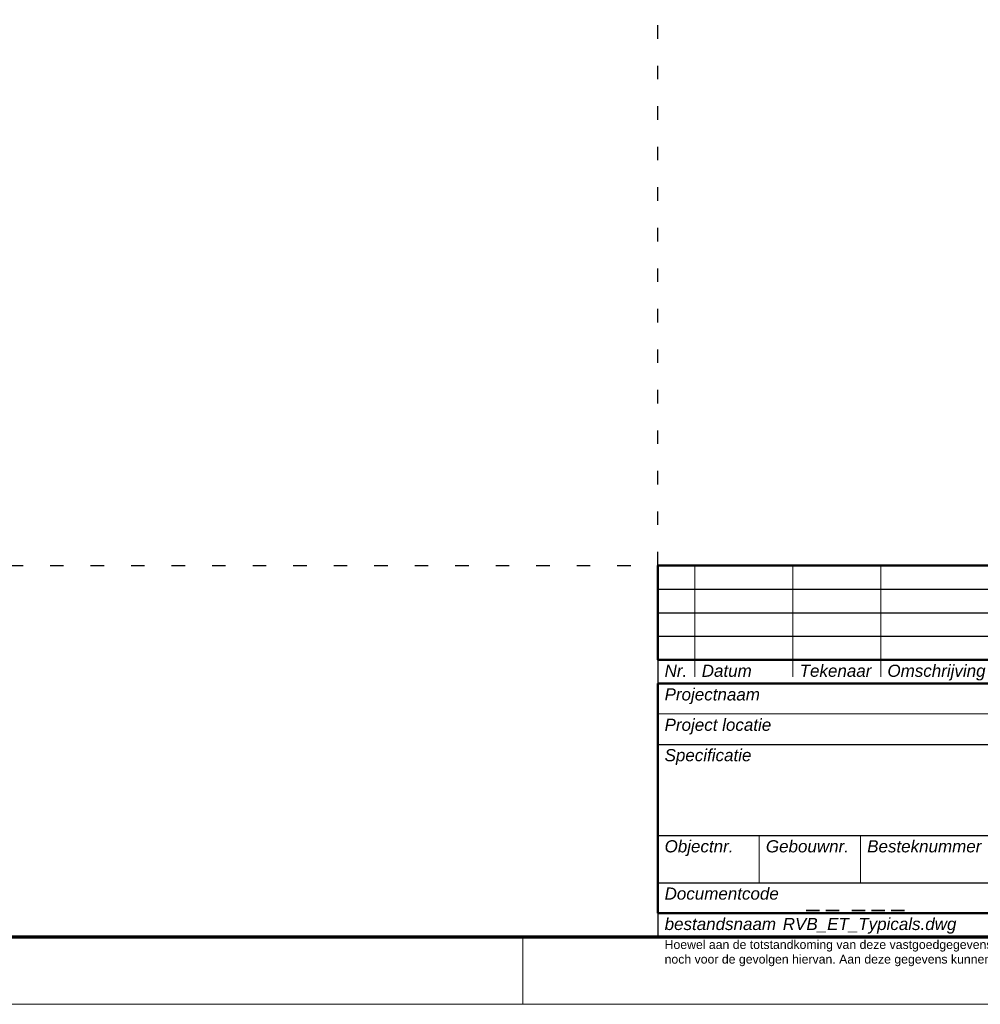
# Model space of a CAD drawing. Header units: millimetres. Extents: x -237800 to -118900, y -84100 to 8992.
# Tile 7 of 30: x -147350 to -133125, y -84100 to -69517. Entities that reach past the tile are written whole.
import ezdxf
from ezdxf.enums import TextEntityAlignment as Align

# ---------------------------------------------------------------- set-up
doc = ezdxf.new("R2010")
doc.units = ezdxf.units.MM
doc.linetypes.add('RVB_ALG_1xShort_WideSpace', pattern=[6, 2, -4])
doc.layers.add('RVB_ALG_TEKENBLAD_ALGEMEEN', color=2, linetype='Continuous')
doc.layers.add('RVB_ALG_VIEWPORT', color=200, linetype='Continuous', plot=False)
doc.styles.add('RVB_ALG 01.8mm_IT', font='ariali.ttf', dxfattribs={"height": 1.8})
doc.styles.add('RVB_ALG 01.8mm_RE', font='arial.ttf', dxfattribs={"height": 1.8})
doc.styles.add('RVB_ALG 02.5mm_RE', font='arial.ttf', dxfattribs={"height": 2.5})

# ---------------------------------------------------------------- blocks, each defined once
blk = doc.blocks.new('*U217')
at = {"color": 1, "linetype": 'Continuous', "lineweight": 18}
blk.add_lwpolyline([(-1189, 0), (0, 0), (0, 841), (-1189, 841)], close=True, dxfattribs=at)
at = {"color": 5, "linetype": 'Continuous', "lineweight": 70}
blk.add_lwpolyline([(-1169, 10), (-10, 10), (-10, 831), (-1169, 831)], close=True, dxfattribs=at)
at = {"color": 1, "linetype": 'Continuous', "lineweight": 18, "flags": 128}
blk.add_lwpolyline([(-210, 10), (-210, 0)], dxfattribs=at)
blk = doc.blocks.new('*U293')
at = {"layer": 'RVB_ALG_VIEWPORT', "linetype": 'Continuous'}
blk.add_lwpolyline([(180, 0), (0, 0), (0, -55), (-210, -55), (-210, 222), (180, 222)], close=True, dxfattribs=at)
at = {"layer": 'RVB_ALG_VIEWPORT', "linetype": 'RVB_ALG_1xShort_WideSpace', "flags": 128}
blk.add_lwpolyline([(-210, 0), (0, 0), (0, 222)], dxfattribs=at)
blk = doc.blocks.new('*U258')
at = {"color": 4, "linetype": 'Continuous', "lineweight": 50, "transparency": 16777216}
blk.add_lwpolyline([(-10, 51), (-190, 51), (-190, 65), (-10, 65)], close=True, dxfattribs=at)
at = {"color": 1, "linetype": 'Continuous', "lineweight": 18, "transparency": 16777216}
for points in [[(-184.5, 65), (-184.5, 48.5)], [(-170, 65), (-170, 48.5)], [(-157, 65), (-157, 48.5)]]:
    blk.add_lwpolyline(points, dxfattribs=at)
at = {"color": 2, "linetype": 'Continuous', "lineweight": 25, "transparency": 16777216, "flags": 128}
for points in [[(-190, 61.5), (-10, 61.5)], [(-190, 58), (-10, 58)], [(-190, 54.5), (-10, 54.5)]]:
    blk.add_lwpolyline(points, dxfattribs=at)
at = {"color": 1, "linetype": 'Continuous', "lineweight": 18, "transparency": 16777216, "style": 'RVB_ALG 01.8mm_IT'}
for s, p in [('Nr.', (-189, 48.5)), ('Datum', (-183.5, 48.5)), ('Tekenaar', (-169, 48.5)), ('Omschrijving van de Wijziging', (-156, 48.5))]:
    blk.add_text(s, height=1.8, dxfattribs=at).set_placement(p)
at = {"color": 1, "linetype": 'Continuous', "lineweight": 18, "transparency": 16777216, "style": 'RVB_ALG 01.8mm_RE'}
for tag, p in [('RVB_WIJZ_NR_4', (-189, 62.5)), ('RVB_WIJZ_DATUM_4', (-183.5, 62.5)), ('RVB_WIJZ_TEK_4', (-169, 62.5)), ('RVB_WIJZ_OMSCHR_4', (-156, 62.5)), ('RVB_WIJZ_NR_3', (-189, 59)), ('RVB_WIJZ_DATUM_3', (-183.5, 59)), ('RVB_WIJZ_TEK_3', (-169, 59)), ('RVB_WIJZ_OMSCHR_3', (-156, 59)), ('RVB_WIJZ_NR_2', (-189, 55.5)), ('RVB_WIJZ_DATUM_2', (-183.5, 55.5)), ('RVB_WIJZ_TEK_2', (-169, 55.5)), ('RVB_WIJZ_OMSCHR_2', (-156, 55.5)), ('RVB_WIJZ_NR_1', (-189, 52)), ('RVB_WIJZ_DATUM_1', (-183.5, 52)), ('RVB_WIJZ_TEK_1', (-169, 52)), ('RVB_WIJZ_OMSCHR_1', (-156, 52))]:
    blk.add_attdef(tag, p, '', height=1.8, dxfattribs=at)
blk = doc.blocks.new('*U297')
at = {"color": 4, "linetype": 'Continuous', "lineweight": 50, "transparency": 16777216}
blk.add_lwpolyline([(-190, 13.5), (-10, 13.5), (-10, 47.5), (-190, 47.5)], close=True, dxfattribs=at)
at = {"color": 1, "linetype": 'Continuous', "lineweight": 18, "transparency": 16777216, "flags": 128}
for points in [[(-190, 43), (-10, 43)], [(-175, 25), (-175, 18)], [(-160, 25), (-160, 18)]]:
    blk.add_lwpolyline(points, dxfattribs=at)
at = {"color": 2, "linetype": 'Continuous', "lineweight": 25, "transparency": 16777216, "flags": 128}
for points in [[(-190, 38.5), (-10, 38.5)], [(-190, 25), (-10, 25)], [(-190, 18), (-10, 18)]]:
    blk.add_lwpolyline(points, dxfattribs=at)
at = {"color": 1, "linetype": 'Continuous', "lineweight": 18, "transparency": 16777216, "style": 'RVB_ALG 01.8mm_IT'}
for s, p in [('Projectnaam', (-189, 45)), ('Project locatie', (-189, 40.5)), ('Specificatie', (-189, 36)), ('Objectnr.', (-189, 22.5)), ('Gebouwnr.', (-174, 22.5)), ('Besteknummer', (-159, 22.5)), ('RVB_ET_Typicals.dwg', (-171.5, 11))]:
    blk.add_text(s, height=1.8, dxfattribs=at).set_placement(p)
blk.add_text('Documentcode', height=1.8, rotation=360, dxfattribs=at).set_placement((-189, 15.5))
blk.add_text('bestandsnaam', height=1.8, dxfattribs=at).set_placement((-172.5, 11), align=Align.RIGHT)
at = {"color": 8, "linetype": 'Continuous', "lineweight": 13, "transparency": 16777216, "insert": (-189, 9.5), "char_height": 1.3, "width": 178, "attachment_point": 1, "style": 'RVB_ALG 01.8mm_RE'}
blk.add_mtext('Hoewel aan de totstandkoming van deze vastgoedgegevens de uiterste zorg is besteed, aanvaardt het Rijksvastgoedbedrijf geen enkele aansprakelijkheid voor eventuele fouten, onduidelijkheden of onvolkomenheden, noch voor de gevolgen hiervan. Aan deze gegevens kunnen geen rechten worden ontleend. © Ministerie van Binnenlandse Zaken en Koninkrijksrelaties', dxfattribs=at)
at = {"color": 2, "linetype": 'Continuous', "lineweight": 25, "transparency": 16777216, "style": 'RVB_ALG 02.5mm_RE'}
for tag, p in [('RVB_PROJNAAM', (-169, 44)), ('RVB_PROJLOC', (-169, 39.5)), ('RVB_SPEC1', (-169, 35)), ('RVB_SPEC2', (-169, 30.5)), ('RVB_SPEC3', (-169, 26)), ('RVB_DOCUMENTCODE', (-169, 14.5)), ('RVB_DISC', (-37, 14.5))]:
    blk.add_attdef(tag, p, '', height=2.5, dxfattribs=at)
at = {"color": 2, "linetype": 'Continuous', "lineweight": 25, "transparency": 16777216, "style": 'RVB_ALG 02.5mm_RE', "flags": 1}
for tag, p in [('RVB_SPEC4', (-109, 30.5)), ('RVB_SPEC5', (-109, 26))]:
    blk.add_attdef(tag, p, '', height=2.5, dxfattribs=at)
at = {"color": 1, "linetype": 'Continuous', "lineweight": 18, "transparency": 16777216, "style": 'RVB_ALG 01.8mm_RE'}
for tag, p in [('RVB_OBJNR', (-189, 19)), ('RVB_GEBNR', (-174, 19)), ('RVB_BESTNR', (-159, 19)), ('RVB_PROJNR', (-139, 19)), ('RVB_FASE', (-114, 19)), ('RVB_AUTEUR', (-99, 19)), ('RVB_CONTROLE', (-84, 19)), ('RVB_DATUM', (-69, 19)), ('RVB_VERSIE', (-54, 19)), ('RVB_SCHAAL', (-39, 19)), ('RVB_FORM', (-24, 19)), ('RVB_DISC1', (-19.5, 14.5))]:
    blk.add_attdef(tag, p, '', height=1.8, dxfattribs=at)
at = {"color": 200, "linetype": 'Continuous', "style": 'RVB_ALG 02.5mm_RE', "flags": 1}
for tag, p in [('RVB_ICODE', (-84, 14.5)), ('RVB_BOUWLAAG', (-67.5, 14.5))]:
    blk.add_attdef(tag, p, '', height=2.5, dxfattribs=at)

msp = doc.modelspace()

# ---------------------------------------------------------------- block references
at = {"layer": 'RVB_ALG_TEKENBLAD_ALGEMEEN', "xscale": 100, "yscale": 100, "zscale": 100}
for name in ['*U217', '*U258']:
    msp.add_blockref(name, (-118900, -84100), dxfattribs=at)
at = {"layer": 'RVB_ALG_TEKENBLAD_ALGEMEEN'}
ref = msp.add_blockref('*U297', (-118900, -84100), dxfattribs=dict(at, xscale=100, yscale=100, zscale=100))
ref.add_attrib('RVB_DOCUMENTCODE', ' _ _  _ _ _ ', (-135800, -82650), dxfattribs={"layer": '0', "color": 2, "linetype": 'Continuous', "lineweight": 25, "transparency": 16777216, "height": 250, "style": 'RVB_ALG 02.5mm_RE'})
at = {"layer": 'RVB_ALG_VIEWPORT', "xscale": 100, "yscale": 100, "zscale": 100}
msp.add_blockref('*U293', (-137900, -77600), dxfattribs=at)

doc.saveas('drawing.dxf')
